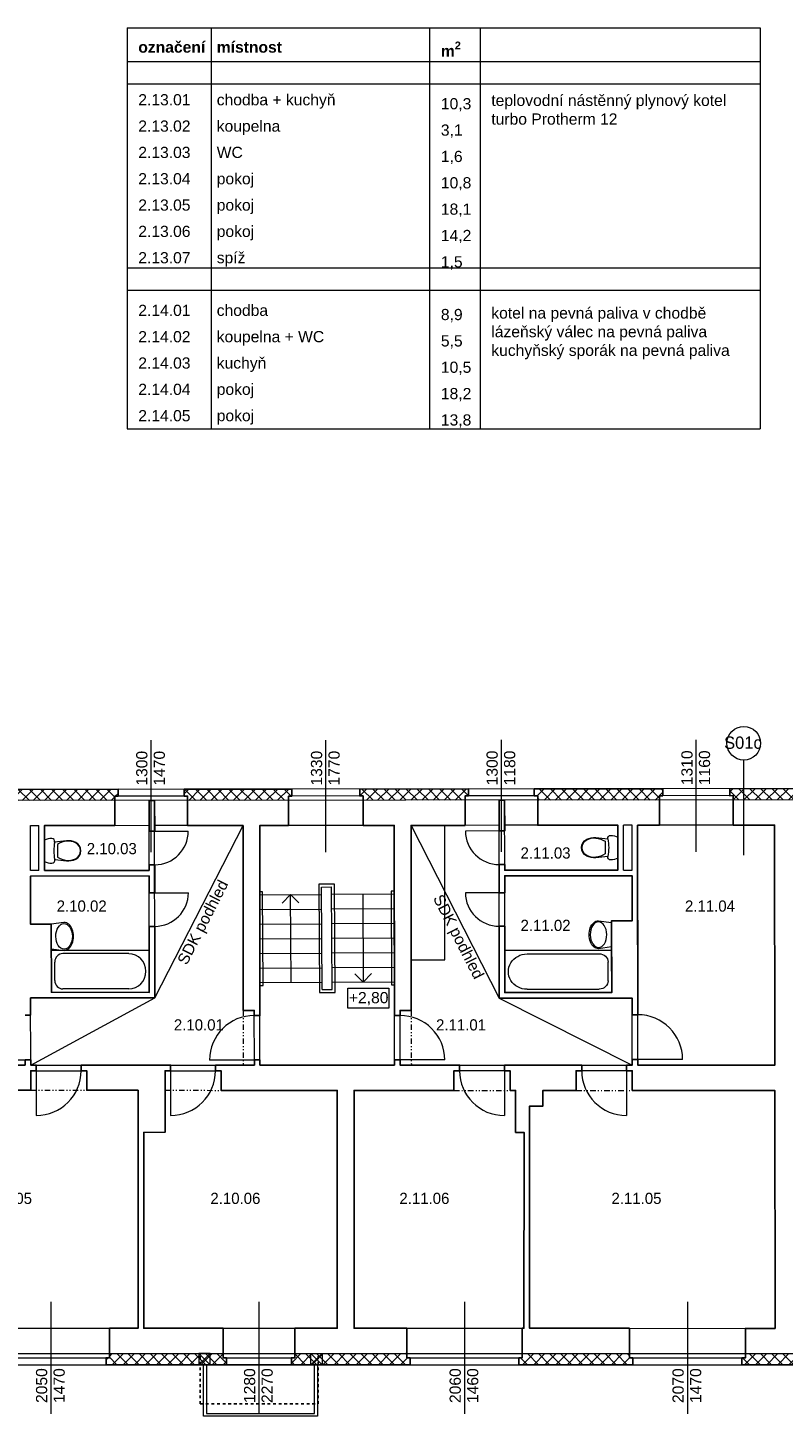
# Model space of a CAD drawing. Extents: x -203795 to -85874, y -57132 to -32000.
# Tile 6 of 7: x -135588 to -122106, y -56796 to -32000. Entities that reach past the tile are written whole.
import ezdxf

# ---------------------------------------------------------------- set-up
doc = ezdxf.new("R2010")
doc.units = 0
doc.header["$MEASUREMENT"] = 0
doc.set_wipeout_variables(frame=1)
for name, pattern in [('Wipeout_Contour', [1000, 0, -1000]), ('Čerchovaná se dvěma tečkami S', [250, 100, -40, 15, -40, 15, -40]), ('čárkovaná S', [100, 50, -50])]:
    doc.linetypes.add(name, pattern=pattern)
for name, color, linetype, lineweight in [('2D BOD_Číslo_pera__1', 7, 'Continuous', 15), ('2D VÝPLNĚ_Číslo_pera__4', 91, 'Continuous', 13), ('2D ČÁRY_Číslo_pera__1', 7, 'Continuous', 15), ('2D ČÁRY_Číslo_pera__2', 1, 'Continuous', 25), ('2D ČÁRY_Číslo_pera__3', 150, 'Continuous', 13), ('2D ČÁRY_Číslo_pera__4', 91, 'Continuous', 13), ('NÁBYTEK A ZAŘÍZENÍ_Číslo_pera__3', 150, 'Continuous', 13), ('POZNÁMKY.TEXT_Číslo_pera__1', 7, 'Continuous', 15), ('POZNÁMKY.TEXT_Číslo_pera__4', 91, 'Continuous', 13)]:
    doc.layers.add(name, color=color, linetype=linetype, lineweight=lineweight)
for name, color, linetype in [('2D ČÁRY', 7, 'Continuous'), ('NÁBYTEK A ZAŘÍZENÍ', 7, 'Continuous'), ('vodorovné konstrukce', 7, 'Continuous')]:
    doc.layers.add(name, color=color, linetype=linetype)
doc.layers.add('vodorovné konstrukce_Číslo_pera__241', color=9, linetype='Continuous', lineweight=13, true_color=0x808080)
doc.styles.add('GENERATED_STYLE_1', font='arial.ttf')
doc.styles.add('GENERATED_STYLE_3', font='txt')
pattern_1 = [(45, (0, 0), (-98.99495, 98.99495), []), (135, (0, 0), (98.99495, 98.99495), [])]

# ---------------------------------------------------------------- blocks, each defined once
blk = doc.blocks.new('WC s nádržkou 1 11')
at = {"linetype": 'Wipeout_Contour', "ltscale": 15629.429493}
blk.add_wipeout([(31, 650), (18, 619), (8, 587), (2, 554), (0, 520), (5, 498), (20, 479), (40, 469), (64, 469), (41, 257), (39, 215), (44, 173), (54, 132), (70, 92), (97, 54), (132, 25), (174, 6), (220, 0), (266, 6), (308, 25), (343, 54), (370, 92), (386, 132), (396, 173), (401, 215), (399, 257), (376, 469), (400, 469), (420, 479), (435, 498), (440, 520), (438, 554), (432, 587), (422, 619), (409, 650)], dxfattribs=at).dxf.layer = 'NÁBYTEK A ZAŘÍZENÍ'
at = {"layer": 'NÁBYTEK A ZAŘÍZENÍ_Číslo_pera__3', "linetype": 'Continuous'}
for p, q in [((2, 554), (0, 520)), ((0, 520), (5, 498)), ((8, 587), (2, 554)), ((5, 498), (20, 479)), ((18, 619), (8, 587)), ((31, 650), (18, 619)), ((409, 650), (31, 650)), ((422, 619), (409, 650)), ((420, 479), (435, 498)), ((432, 587), (422, 619)), ((438, 554), (432, 587)), ((435, 498), (440, 520)), ((440, 520), (438, 554)), ((20, 479), (40, 469)), ((41, 257), (39, 215)), ((40, 469), (64, 469)), ((64, 469), (41, 257)), ((49, 256), (47, 215)), ((56, 299), (49, 256)), ((68, 341), (56, 299)), ((86, 381), (68, 341)), ((107, 419), (86, 381)), ((333, 419), (107, 419)), ((354, 381), (333, 419)), ((372, 341), (354, 381)), ((384, 299), (372, 341)), ((399, 257), (376, 469)), ((376, 469), (400, 469)), ((391, 256), (384, 299)), ((393, 215), (391, 256)), ((401, 215), (399, 257)), ((400, 469), (420, 479)), ((39, 215), (44, 173)), ((44, 173), (54, 132)), ((47, 215), (52, 174)), ((52, 174), (62, 134)), ((54, 132), (70, 92)), ((62, 134), (78, 96)), ((70, 92), (97, 54)), ((78, 96), (102, 60)), ((97, 54), (132, 25)), ((102, 60), (136, 32)), ((132, 25), (174, 6)), ((136, 32), (176, 14)), ((174, 6), (220, 0)), ((176, 14), (220, 8)), ((220, 8), (264, 14)), ((220, 0), (266, 6)), ((264, 14), (304, 32)), ((266, 6), (308, 25)), ((304, 32), (338, 60)), ((308, 25), (343, 54)), ((338, 60), (362, 96)), ((343, 54), (370, 92)), ((362, 96), (378, 134)), ((370, 92), (386, 132)), ((378, 134), (388, 174)), ((386, 132), (396, 173)), ((388, 174), (393, 215)), ((396, 173), (401, 215))]:
    blk.add_line(p, q, dxfattribs=at)
blk.add_ellipse((220, -298), major_axis=(785, 0), ratio=0.9963, start_param=1.370375, end_param=1.771221, dxfattribs=at)
blk = doc.blocks.new('Vana 01 11_4')
at = {"layer": 'NÁBYTEK A ZAŘÍZENÍ_Číslo_pera__3', "linetype": 'Continuous'}
for p, q in [((0, 0), (0, 751)), ((0, 751), (1907, 751)), ((1907, 751), (1907, 0)), ((64, 210), (64, 541)), ((1510, 691), (223, 691)), ((0, 0), (1907, 0)), ((1510, 60), (223, 60))]:
    blk.add_line(p, q, dxfattribs=at)
for centre, major_axis, start_param, end_param in [((223, 541), (159, 0), 1.570796, 3.141593), ((1510, 375), (334, 0), 4.712389, 7.853982), ((223, 210), (159, 0), 3.141593, 4.712389)]:
    blk.add_ellipse(centre, major_axis=major_axis, ratio=0.944636, start_param=start_param, end_param=end_param, dxfattribs=at)
blk = doc.blocks.new('Umyvadlo oválné 11')
at = {"linetype": 'Wipeout_Contour', "ltscale": 6090.690526}
blk.add_wipeout([(0, 169), (2, 146), (9, 124), (19, 104), (43, 74), (73, 49), (129, 22), (188, 6), (250, 0), (312, 6), (371, 22), (427, 49), (457, 74), (481, 104), (491, 124), (498, 146), (500, 169), (469, 400), (31, 400), (-1, 169)], dxfattribs=at).dxf.layer = 'NÁBYTEK A ZAŘÍZENÍ'
at = {"layer": 'NÁBYTEK A ZAŘÍZENÍ_Číslo_pera__3', "linetype": 'Continuous'}
for p, q in [((31, 400), (-1, 169)), ((32, 400), (31, 400)), ((469, 400), (31, 400)), ((469, 400), (468, 400)), ((500, 169), (469, 400))]:
    blk.add_line(p, q, dxfattribs=at)
blk.add_ellipse((250, 169), major_axis=(-229, 0), ratio=0.643386, dxfattribs=at)
blk.add_ellipse((249, 169), major_axis=(-250, 0), ratio=0.674026, start_param=0, end_param=3.141593, dxfattribs=at)
blk = doc.blocks.new('WC s nádržkou 1 11_2')
at = {"linetype": 'Wipeout_Contour', "ltscale": 15629.429493}
blk.add_wipeout([(31, 650), (18, 619), (8, 587), (2, 554), (0, 520), (5, 498), (20, 479), (40, 469), (64, 469), (41, 257), (39, 215), (44, 173), (54, 132), (70, 92), (97, 54), (132, 25), (174, 6), (220, 0), (266, 6), (308, 25), (343, 54), (370, 92), (386, 132), (396, 173), (401, 215), (399, 257), (376, 469), (400, 469), (420, 479), (435, 498), (440, 520), (438, 554), (432, 587), (422, 619), (409, 650)], dxfattribs=at).dxf.layer = 'NÁBYTEK A ZAŘÍZENÍ'
at = {"layer": 'NÁBYTEK A ZAŘÍZENÍ_Číslo_pera__3', "linetype": 'Continuous'}
for p, q in [((2, 554), (0, 520)), ((0, 520), (5, 498)), ((8, 587), (2, 554)), ((5, 498), (20, 479)), ((18, 619), (8, 587)), ((31, 650), (18, 619)), ((409, 650), (31, 650)), ((422, 619), (409, 650)), ((420, 479), (435, 498)), ((432, 587), (422, 619)), ((438, 554), (432, 587)), ((435, 498), (440, 520)), ((440, 520), (438, 554)), ((20, 479), (40, 469)), ((41, 257), (39, 215)), ((40, 469), (64, 469)), ((64, 469), (41, 257)), ((49, 256), (47, 215)), ((56, 299), (49, 256)), ((68, 341), (56, 299)), ((86, 381), (68, 341)), ((107, 419), (86, 381)), ((333, 419), (107, 419)), ((354, 381), (333, 419)), ((372, 341), (354, 381)), ((384, 299), (372, 341)), ((399, 257), (376, 469)), ((376, 469), (400, 469)), ((391, 256), (384, 299)), ((393, 215), (391, 256)), ((401, 215), (399, 257)), ((400, 469), (420, 479)), ((39, 215), (44, 173)), ((44, 173), (54, 132)), ((47, 215), (52, 174)), ((52, 174), (62, 134)), ((54, 132), (70, 92)), ((62, 134), (78, 96)), ((70, 92), (97, 54)), ((78, 96), (102, 60)), ((97, 54), (132, 25)), ((102, 60), (136, 32)), ((132, 25), (174, 6)), ((136, 32), (176, 14)), ((174, 6), (220, 0)), ((176, 14), (220, 8)), ((220, 8), (264, 14)), ((220, 0), (266, 6)), ((264, 14), (304, 32)), ((266, 6), (308, 25)), ((304, 32), (338, 60)), ((308, 25), (343, 54)), ((338, 60), (362, 96)), ((343, 54), (370, 92)), ((362, 96), (378, 134)), ((370, 92), (386, 132)), ((378, 134), (388, 174)), ((386, 132), (396, 173)), ((388, 174), (393, 215)), ((396, 173), (401, 215))]:
    blk.add_line(p, q, dxfattribs=at)
blk.add_ellipse((220, -298), major_axis=(785, 0), ratio=0.9963, start_param=1.370375, end_param=1.771221, dxfattribs=at)
blk = doc.blocks.new('Umyvadlo oválné 11_2')
at = {"linetype": 'Wipeout_Contour', "ltscale": 6090.690526}
blk.add_wipeout([(0, 169), (2, 146), (9, 124), (19, 104), (43, 74), (73, 49), (129, 22), (188, 6), (250, 0), (312, 6), (371, 22), (427, 49), (457, 74), (481, 104), (491, 124), (498, 146), (500, 169), (469, 400), (31, 400), (-1, 169)], dxfattribs=at).dxf.layer = 'NÁBYTEK A ZAŘÍZENÍ'
at = {"layer": 'NÁBYTEK A ZAŘÍZENÍ_Číslo_pera__3', "linetype": 'Continuous'}
for p, q in [((31, 400), (-1, 169)), ((32, 400), (31, 400)), ((469, 400), (31, 400)), ((469, 400), (468, 400)), ((500, 169), (469, 400))]:
    blk.add_line(p, q, dxfattribs=at)
blk.add_ellipse((250, 169), major_axis=(-229, 0), ratio=0.643386, dxfattribs=at)
blk.add_ellipse((249, 169), major_axis=(-250, 0), ratio=0.674026, start_param=0, end_param=3.141593, dxfattribs=at)
blk = doc.blocks.new('Vana 01 11_5')
at = {"layer": 'NÁBYTEK A ZAŘÍZENÍ_Číslo_pera__3', "linetype": 'Continuous'}
for p, q in [((0, 0), (0, 751)), ((0, 751), (1745, 751)), ((1745, 751), (1745, 0)), ((58, 210), (58, 541)), ((1382, 691), (204, 691)), ((0, 0), (1745, 0)), ((1382, 60), (204, 60))]:
    blk.add_line(p, q, dxfattribs=at)
for centre, major_axis, start_param, end_param in [((204, 541), (0, 150), 0, 1.570796), ((1382, 375), (0, 315), 3.141593, 6.283185), ((204, 210), (0, 150), 1.570796, 3.141593)]:
    blk.add_ellipse(centre, major_axis=major_axis, ratio=0.968706, start_param=start_param, end_param=end_param, dxfattribs=at)
blk = doc.blocks.new('LINE_10820', base_point=(-130890, -49050))
at = {"layer": '2D ČÁRY_Číslo_pera__3', "linetype": 'Continuous'}
for p, q in [((-130900, -47480), (-131049, -47631)), ((-130890, -49050), (-130900, -47480)), ((-130900, -47480), (-130749, -47629))]:
    blk.add_line(p, q, dxfattribs=at)
blk = doc.blocks.new('LINE_12113', base_point=(-129610, -47472))
at = {"layer": '2D ČÁRY_Číslo_pera__3', "linetype": 'Continuous'}
for p, q in [((-129610, -47472), (-129600, -49042)), ((-129600, -49042), (-129751, -48893)), ((-129600, -49042), (-129451, -48891))]:
    blk.add_line(p, q, dxfattribs=at)
blk = doc.blocks.new('LINE_15125', base_point=(-122807, -46777))
at = {"layer": 'vodorovné konstrukce_Číslo_pera__241', "linetype": 'Continuous'}
blk.add_line((-122807, -46777), (-122810, -45077), dxfattribs=at)
blk.add_circle((-122810, -44777), 300, dxfattribs=at)

msp = doc.modelspace()

# ---------------------------------------------------------------- hatches: boundary and pattern name
at = {"layer": '2D VÝPLNĚ_Číslo_pera__4', "linetype": 'Continuous'}
h = msp.add_hatch(dxfattribs=at)
h.set_pattern_fill('TEPELNA_IZOLACE_EPS', color=8, style=0, pattern_type=2)
h.set_pattern_definition(pattern_1)
h.paths.add_polyline_path([(-134037, -45799), (-134037, -45723), (-133977, -45723), (-133977, -45599), (-136220, -45601), (-136220, -45725), (-136160, -45725), (-136160, -45801)], flags=0)
h = msp.add_hatch(dxfattribs=at)
h.set_pattern_fill('TEPELNA_IZOLACE_EPS', color=8, style=0, pattern_type=2)
h.set_pattern_definition(pattern_1)
h.paths.add_polyline_path([(-130933, -45796), (-130933, -45720), (-130873, -45720), (-130873, -45596), (-132797, -45598), (-132797, -45722), (-132737, -45722), (-132737, -45798)], flags=0)
h = msp.add_hatch(dxfattribs=at)
h.set_pattern_fill('TEPELNA_IZOLACE_EPS', color=8, style=0, pattern_type=2)
h.set_pattern_definition(pattern_1)
h.paths.add_polyline_path([(-127784, -45794), (-127784, -45718), (-127724, -45718), (-127724, -45594), (-129663, -45595), (-129663, -45719), (-129603, -45719), (-129603, -45795)], flags=0)
h = msp.add_hatch(dxfattribs=at)
h.set_pattern_fill('TEPELNA_IZOLACE_EPS', color=8, style=0, pattern_type=2)
h.set_pattern_definition(pattern_1)
h.paths.add_polyline_path([(-124315, -45791), (-124315, -45715), (-124255, -45715), (-124255, -45591), (-126548, -45593), (-126548, -45717), (-126488, -45716), (-126488, -45792)], flags=0)
h = msp.add_hatch(dxfattribs=at)
h.set_pattern_fill('TEPELNA_IZOLACE_EPS', color=8, style=0, pattern_type=2)
h.set_pattern_definition(pattern_1)
h.paths.add_polyline_path([(-121297, -45788), (-121297, -45712), (-121237, -45712), (-121237, -45588), (-123062, -45590), (-123062, -45714), (-123002, -45713), (-123002, -45789)], flags=0)
h = msp.add_hatch(dxfattribs=at)
h.set_pattern_fill('TEPELNA_IZOLACE_EPS', color=8, style=0, pattern_type=2)
h.set_pattern_definition(pattern_1)
h.paths.add_polyline_path([(-134131, -55675), (-132104, -55676), (-132104, -55752), (-132044, -55752), (-132044, -55876), (-134191, -55875), (-134191, -55751), (-134131, -55751)], flags=0)
h = msp.add_hatch(dxfattribs=at)
h.set_pattern_fill('TEPELNA_IZOLACE_EPS', color=8, style=0, pattern_type=2)
h.set_pattern_definition(pattern_1)
h.paths.add_polyline_path([(-130824, -55676), (-128826, -55676), (-128826, -55752), (-128766, -55752), (-128766, -55876), (-130884, -55876), (-130884, -55752), (-130824, -55752)], flags=0)
h = msp.add_hatch(dxfattribs=at)
h.set_pattern_fill('TEPELNA_IZOLACE_EPS', color=8, style=0, pattern_type=2)
h.set_pattern_definition(pattern_1)
h.paths.add_polyline_path([(-126763, -55676), (-124852, -55676), (-124852, -55752), (-124792, -55752), (-124792, -55876), (-126823, -55876), (-126823, -55752), (-126763, -55752)], flags=0)
h = msp.add_hatch(dxfattribs=at)
h.set_pattern_fill('TEPELNA_IZOLACE_EPS', color=8, style=0, pattern_type=2)
h.set_pattern_definition(pattern_1)
h.paths.add_polyline_path([(-122782, -55677), (-122782, -55753), (-122842, -55753), (-122842, -55877), (-120725, -55877), (-120725, -55753), (-120785, -55753), (-120785, -55677)], flags=0)

# ---------------------------------------------------------------- linework, layer by layer
at = {"layer": '2D BOD_Číslo_pera__1', "color": 8, "linetype": 'Continuous', "flags": 128}
for points in [[(-132335, -55676), (-132535, -55676), (-132535, -55876), (-132335, -55876)], [(-130535, -55676), (-130335, -55676), (-130335, -55876), (-130535, -55876)], [(-132450, -55876), (-130420, -55876), (-130420, -56796), (-132450, -56796)], [(-132400, -55876), (-132400, -56746), (-130470, -56746), (-130470, -55876)]]:
    msp.add_lwpolyline(points, close=True, dxfattribs=at)
at = {"layer": '2D ČÁRY_Číslo_pera__1', "color": 8, "linetype": 'Continuous'}
for p, q in [((-115862, -45583), (-138416, -45603)), ((-133977, -45599), (-133977, -45723)), ((-132797, -45598), (-132797, -45722)), ((-130873, -45596), (-130873, -45720)), ((-129663, -45595), (-129663, -45719)), ((-127724, -45594), (-127724, -45718)), ((-126548, -45593), (-126548, -45717)), ((-124255, -45591), (-124255, -45715)), ((-123062, -45590), (-123062, -45714)), ((-115661, -45783), (-138416, -45803)), ((-132737, -45722), (-134037, -45723)), ((-134037, -45723), (-134037, -46249)), ((-133423, -47047), (-133424, -45798)), ((-133321, -49326), (-133324, -45798)), ((-132737, -45722), (-132737, -46248)), ((-129603, -45719), (-130933, -45720)), ((-130933, -45720), (-130933, -46246)), ((-129603, -45719), (-129603, -46245)), ((-126488, -45716), (-127784, -45718)), ((-127784, -45718), (-127784, -46244)), ((-127175, -49331), (-127178, -45793)), ((-127077, -47044), (-127078, -45793)), ((-126488, -45716), (-126488, -46242)), ((-123002, -45713), (-124315, -45715)), ((-124315, -45715), (-124315, -46241)), ((-123002, -45713), (-123002, -46239)), ((-135539, -47049), (-135540, -46249)), ((-135390, -46250), (-135540, -46250)), ((-133423, -46248), (-135290, -46250)), ((-133423, -46347), (-132723, -46346)), ((-131747, -46247), (-133323, -46248)), ((-131745, -49548), (-131747, -46247)), ((-129047, -46245), (-131447, -46247)), ((-131444, -50526), (-131447, -46247)), ((-129044, -50526), (-129047, -46245)), ((-127178, -46243), (-128747, -46244)), ((-128745, -49548), (-128747, -46244)), ((-127077, -46344), (-127777, -46345)), ((-125055, -46241), (-127078, -46243)), ((-124805, -46241), (-124955, -46241)), ((-124805, -47043), (-124805, -46241)), ((-122260, -46239), (-124705, -46241)), ((-124702, -50526), (-124705, -46241)), ((-122257, -50527), (-122260, -46239)), ((-135389, -47049), (-135539, -47049)), ((-133423, -47047), (-135289, -47049)), ((-133423, -46947), (-133323, -46947)), ((-127077, -46944), (-127177, -46944)), ((-127077, -47044), (-125055, -47043)), ((-124955, -47043), (-124805, -47043)), ((-133423, -47147), (-135539, -47149)), ((-135538, -48010), (-135539, -47149)), ((-133421, -49226), (-133423, -47147)), ((-130345, -47345), (-130165, -47344)), ((-130334, -49177), (-130345, -47345)), ((-130154, -49176), (-130165, -47344)), ((-127077, -47144), (-124805, -47143)), ((-127075, -49231), (-127077, -47144)), ((-124804, -47951), (-124805, -47143)), ((-133422, -47447), (-132722, -47446)), ((-131446, -47483), (-130345, -47476)), ((-130165, -47475), (-129055, -47469)), ((-127077, -47446), (-127777, -47446)), ((-131446, -47745), (-130343, -47738)), ((-130163, -47737), (-129053, -47731)), ((-133422, -48047), (-133322, -48047)), ((-131446, -48007), (-130341, -48000)), ((-130161, -47999), (-129051, -47993)), ((-127076, -48046), (-127176, -48046)), ((-131446, -48269), (-130340, -48262)), ((-130160, -48261), (-129050, -48255)), ((-131445, -48531), (-130338, -48524)), ((-130158, -48523), (-129048, -48517)), ((-131445, -48793), (-130337, -48786)), ((-130157, -48785), (-129047, -48779)), ((-131445, -49053), (-130335, -49046)), ((-130155, -49045), (-129045, -49039)), ((-135536, -50525), (-135537, -49325)), ((-135537, -49325), (-133321, -49326)), ((-135163, -49225), (-133421, -49226)), ((-130334, -49177), (-130154, -49176)), ((-129045, -49170), (-129044, -49170)), ((-124803, -49327), (-127175, -49331)), ((-125163, -49228), (-127075, -49231)), ((-124802, -50526), (-124803, -49327)), ((-131545, -49548), (-131745, -49548)), ((-131544, -50526), (-131545, -49548)), ((-128944, -50526), (-128945, -49548)), ((-128945, -49548), (-128745, -49548)), ((-135537, -49633), (-135637, -49633)), ((-131445, -49640), (-131545, -49640)), ((-129045, -49640), (-128945, -49640)), ((-124803, -49627), (-124703, -49626)), ((-136436, -50434), (-135536, -50433)), ((-135536, -50525), (-131544, -50526)), ((-135436, -50525), (-135436, -51425)), ((-134636, -50525), (-134636, -50625)), ((-133039, -50525), (-133039, -51425)), ((-132344, -50434), (-131444, -50433)), ((-132239, -50526), (-132239, -50626)), ((-131444, -50526), (-129044, -50526)), ((-128144, -50433), (-129044, -50434)), ((-128944, -50526), (-124802, -50526)), ((-127882, -50526), (-127882, -50626)), ((-127082, -50526), (-127082, -51426)), ((-125702, -50526), (-125702, -50626)), ((-124902, -50526), (-124902, -51426)), ((-123902, -50426), (-124802, -50427)), ((-124702, -50526), (-122257, -50527)), ((-135536, -50625), (-134536, -50625)), ((-135536, -50625), (-135536, -50975)), ((-134536, -50625), (-134536, -50975)), ((-133139, -50625), (-132139, -50626)), ((-133139, -50625), (-133139, -50975)), ((-132139, -50626), (-132139, -50976)), ((-126982, -50626), (-127982, -50626)), ((-127982, -50626), (-127982, -50976)), ((-126982, -50626), (-126982, -50976)), ((-124802, -50626), (-125802, -50626)), ((-125802, -50626), (-125802, -50976)), ((-124802, -50626), (-124802, -50976)), ((-135986, -50975), (-135536, -50975)), ((-134536, -50975), (-133619, -50975)), ((-133619, -55225), (-133619, -50975)), ((-133139, -50975), (-133139, -51725)), ((-132139, -50976), (-130064, -50976)), ((-130064, -55226), (-130064, -50976)), ((-129764, -50976), (-127982, -50976)), ((-129764, -55226), (-129764, -50976)), ((-126982, -50976), (-126879, -50976)), ((-126882, -50976), (-126882, -51726)), ((-126399, -50976), (-125802, -50976)), ((-126396, -50976), (-126396, -51256)), ((-124802, -50976), (-122256, -50977)), ((-122253, -55227), (-122256, -50977)), ((-126632, -51256), (-126633, -55226)), ((-126632, -51256), (-126396, -51256)), ((-133139, -51725), (-133519, -51726)), ((-133519, -51726), (-133519, -55225)), ((-126882, -51726), (-126732, -51726)), ((-126732, -51726), (-126733, -55226)), ((-138247, -55225), (-133619, -55225)), ((-134131, -55751), (-134131, -55225)), ((-133519, -55225), (-130064, -55226)), ((-132104, -55752), (-132104, -55226)), ((-130824, -55752), (-130824, -55226)), ((-129764, -55226), (-126733, -55226)), ((-128826, -55752), (-128826, -55226)), ((-126763, -55752), (-126763, -55226)), ((-126633, -55226), (-122253, -55227)), ((-124852, -55752), (-124852, -55226)), ((-122782, -55753), (-122782, -55227)), ((-138339, -55675), (-105758, -55679)), ((-136220, -55751), (-134131, -55751)), ((-134191, -55875), (-134191, -55751)), ((-132535, -55676), (-132335, -55876)), ((-132535, -55876), (-132335, -55676)), ((-132104, -55752), (-130824, -55752)), ((-132044, -55876), (-132044, -55752)), ((-130884, -55876), (-130884, -55752)), ((-130335, -55676), (-130535, -55876)), ((-130335, -55876), (-130535, -55676)), ((-128826, -55752), (-126763, -55752)), ((-128766, -55876), (-128766, -55752)), ((-126823, -55876), (-126823, -55752)), ((-124852, -55752), (-122782, -55753)), ((-124792, -55876), (-124792, -55752)), ((-122842, -55877), (-122842, -55753)), ((-138339, -55875), (-105556, -55879))]:
    msp.add_line(p, q, dxfattribs=at)
at = {"layer": '2D ČÁRY_Číslo_pera__1', "color": 8, "linetype": 'Čerchovaná se dvěma tečkami S'}
for p, q in [((-131745, -49548), (-131745, -50526)), ((-128745, -49548), (-128743, -50525)), ((-135536, -50975), (-134536, -50975)), ((-133139, -50975), (-132139, -50976)), ((-127982, -50976), (-126982, -50976)), ((-125802, -50976), (-124802, -50976))]:
    msp.add_line(p, q, dxfattribs=at)
at = {"layer": '2D ČÁRY_Číslo_pera__1', "color": 8, "linetype": 'Continuous'}
for centre, radius, start, end in [((-133323, -46347), 600, 270.047, 0.0418), ((-127177, -46344), 600, 180.0522, 270.047), ((-133322, -47447), 600, 270.047, 0.0418), ((-127177, -47446), 600, 180.0522, 270.047), ((-131547, -50437), 797, 89.8083, 179.8083), ((-128941, -50437), 797, 0.2891, 90.2891), ((-124702, -50426), 800, 0.047, 90.047), ((-135436, -50625), 800, 269.9934, 359.9934), ((-133039, -50625), 800, 269.9934, 359.9934), ((-127082, -50626), 800, 179.9934, 269.9934), ((-124902, -50626), 800, 179.9934, 269.9934)]:
    msp.add_arc(centre, radius, start, end, dxfattribs=at)
at = {"layer": '2D ČÁRY_Číslo_pera__2', "color": 8, "linetype": 'čárkovaná S'}
for p, q in [((-132510, -56576), (-132510, -55676)), ((-130405, -56575), (-130405, -55675)), ((-132510, -56576), (-130405, -56575))]:
    msp.add_line(p, q, dxfattribs=at)
at = {"layer": '2D ČÁRY_Číslo_pera__2', "color": 8, "linetype": 'Continuous', "flags": 128}
for points in [[(-132797, -45722), (-132737, -45722), (-132737, -46248), (-131747, -46247), (-131745, -49548), (-131545, -49548), (-131545, -49640), (-131445, -49640), (-131447, -46247), (-130933, -46246), (-130933, -45720), (-130873, -45720), (-130873, -45596), (-132797, -45598)], [(-129045, -49640), (-128945, -49640), (-128945, -49548), (-128745, -49548), (-128747, -46244), (-127784, -46244), (-127784, -45718), (-127724, -45718), (-127724, -45594), (-129663, -45595), (-129663, -45719), (-129603, -45719), (-129603, -46245), (-129047, -46245)], [(-133424, -45798), (-133324, -45798), (-133323, -46347), (-133423, -46347)], [(-127178, -45793), (-127078, -45793), (-127077, -46344), (-127177, -46344)], [(-136086, -50525), (-135636, -50525), (-135636, -50433), (-135536, -50433), (-135536, -50525), (-135436, -50525), (-135436, -50625), (-135536, -50625), (-135536, -50975), (-135986, -50975), (-135986, -50625), (-136086, -50625)], [(-134636, -50525), (-133039, -50525), (-133039, -50625), (-133139, -50625), (-133139, -51725), (-133519, -51726), (-133519, -55225), (-132104, -55226), (-132104, -55752), (-132044, -55752), (-132044, -55876), (-134191, -55875), (-134191, -55751), (-134131, -55751), (-134131, -55225), (-133619, -55225), (-133619, -50975), (-134536, -50975), (-134536, -50625), (-134636, -50625)], [(-132239, -50526), (-132239, -50626), (-132139, -50626), (-132139, -50976), (-130064, -50976), (-130064, -55226), (-130824, -55226), (-130824, -55752), (-130884, -55752), (-130884, -55876), (-128766, -55876), (-128766, -55752), (-128826, -55752), (-128826, -55226), (-129764, -55226), (-129764, -50976), (-127982, -50976), (-127982, -50626), (-127882, -50626), (-127882, -50526), (-128944, -50526), (-128944, -50432), (-129044, -50434), (-129044, -50526), (-131444, -50526), (-131444, -50433), (-131544, -50434), (-131544, -50526)], [(-127082, -50526), (-125702, -50526), (-125702, -50626), (-125802, -50626), (-125802, -50976), (-126396, -50976), (-126396, -51256), (-126632, -51256), (-126633, -55226), (-124852, -55226), (-124852, -55752), (-124792, -55752), (-124792, -55876), (-126823, -55876), (-126823, -55752), (-126763, -55752), (-126763, -55226), (-126733, -55226), (-126732, -51726), (-126882, -51726), (-126882, -50976), (-126982, -50976), (-126982, -50626), (-127082, -50626)]]:
    msp.add_lwpolyline(points, close=True, dxfattribs=at)
msp.add_lwpolyline([(-120725, -55877), (-122842, -55877), (-122842, -55753), (-122782, -55753), (-122782, -55227), (-122253, -55227), (-122256, -50977), (-124802, -50976), (-124802, -50626), (-124902, -50626), (-124902, -50526), (-124802, -50526), (-124802, -50427), (-124702, -50426), (-124702, -50526), (-122257, -50527), (-122260, -46239), (-123002, -46239), (-123002, -45713), (-123062, -45714), (-123062, -45590), (-121237, -45588)], dxfattribs=at)
at = {"layer": '2D ČÁRY_Číslo_pera__3', "color": 8, "linetype": 'Continuous'}
for p, q in [((-133321, -49326), (-131747, -46247)), ((-128747, -46244), (-127175, -49331)), ((-135536, -50525), (-133321, -49326)), ((-127175, -49331), (-124802, -50526))]:
    msp.add_line(p, q, dxfattribs=at)
at = {"layer": '2D ČÁRY_Číslo_pera__3', "color": 8, "linetype": 'Continuous', "flags": 128}
for points in [[(-128747, -46244), (-128745, -48644), (-128145, -48644), (-128147, -46244)], [(-130396, -47296), (-130384, -49228), (-130104, -49226), (-130116, -47294)]]:
    msp.add_lwpolyline(points, close=True, dxfattribs=at)
for points in [[(-131445, -49103), (-131387, -49103), (-131397, -47433), (-131446, -47433)], [(-129046, -47418), (-129105, -47419), (-129095, -49089), (-129045, -49089)]]:
    msp.add_lwpolyline(points, dxfattribs=at)
at = {"layer": '2D ČÁRY_Číslo_pera__4', "color": 8, "linetype": 'Continuous'}
for p, q in [((-133387, -46722), (-133387, -44722)), ((-130268, -46720), (-130268, -44720)), ((-127136, -46717), (-127136, -44717)), ((-123658, -46714), (-123658, -44714)), ((-135175, -54751), (-135175, -56751)), ((-131464, -54752), (-131464, -56752)), ((-127795, -54752), (-127795, -56752)), ((-123817, -54753), (-123817, -56753))]:
    msp.add_line(p, q, dxfattribs=at)
at = {"layer": 'POZNÁMKY.TEXT_Číslo_pera__1', "color": 8, "linetype": 'Continuous', "flags": 128}
msp.add_lwpolyline([(-129878, -49154), (-129145, -49154), (-129145, -49508), (-129878, -49508)], close=True, dxfattribs=at)
at = {"layer": 'POZNÁMKY.TEXT_Číslo_pera__4', "color": 8, "linetype": 'Continuous'}
for p, q in [((-133816, -32000), (-133816, -39163)), ((-133816, -32000), (-122516, -32000)), ((-132316, -32000), (-132316, -39163)), ((-128416, -32000), (-128416, -39163)), ((-127516, -32000), (-127516, -39163)), ((-122516, -32000), (-122516, -39163)), ((-133816, -32600), (-122516, -32600)), ((-133816, -33000), (-122516, -33000)), ((-133816, -36288), (-122516, -36288)), ((-133816, -36688), (-122516, -36688)), ((-133816, -39163), (-122516, -39163))]:
    msp.add_line(p, q, dxfattribs=at)

# ---------------------------------------------------------------- block references
at = {"layer": '2D ČÁRY', "color": 8, "linetype": 'Continuous'}
for name, p in [('LINE_10820', (-130890, -49050)), ('LINE_12113', (-129610, -47472))]:
    msp.add_blockref(name, p, dxfattribs=at)
at = {"layer": 'NÁBYTEK A ZAŘÍZENÍ', "color": 8, "linetype": 'Continuous'}
for name, p, rotation in [('WC s nádržkou 1 11_2', (-134639, -46918), 90.04702187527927), ('Umyvadlo oválné 11_2', (-134769, -48475), 90.46773249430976)]:
    msp.add_blockref(name, p, dxfattribs=dict(at, rotation=rotation))
for name, p, xscale, rotation in [('WC s nádržkou 1 11', (-125705, -46862), -1, 270), ('Vana 01 11_4', (-125167, -49228), -0.9999999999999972, 0.1022690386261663)]:
    msp.add_blockref(name, p, dxfattribs=dict(at, xscale=xscale, rotation=rotation))
at = {"layer": 'vodorovné konstrukce', "color": 8, "linetype": 'Continuous'}
msp.add_blockref('LINE_15125', (-122807, -46777), dxfattribs=at)

# ---------------------------------------------------------------- texts
at = {"layer": 'POZNÁMKY.TEXT_Číslo_pera__4', "color": 8, "linetype": 'Continuous', "insert": (-133616, -32245), "char_height": 200, "width": 1219.08, "attachment_point": 1, "line_spacing_factor": 1.410257, "style": 'GENERATED_STYLE_3'}
msp.add_mtext('\\A1;{\\fArial|b1|i0|c238|p38;označení\\P\\fArial|b0|i0|c238|p38;\\P2.13.01\\P2.13.02\\P2.13.03\\P2.13.04\\P2.13.05\\P2.13.06\\P2.13.07\\P\\P2.14.01\\P2.14.02\\P2.14.03\\P2.14.04\\P2.14.05}', dxfattribs=at)
at = {"layer": 'POZNÁMKY.TEXT_Číslo_pera__4', "color": 8, "linetype": 'Continuous', "char_height": 200, "attachment_point": 1, "style": 'GENERATED_STYLE_3'}
for s, insert, line_spacing_factor in [('\\A1;{\\fArial|b1|i0|c238|p38;místnost\\P\\fArial|b0|i0|c238|p38;\\Pchodba + kuchyň\\Pkoupelna \\PWC\\Ppokoj\\Ppokoj\\Ppokoj \\Pspíž\\P\\Pchodba\\Pkoupelna + WC\\Pkuchyň\\Ppokoj\\Ppokoj}', (-132216, -32245), 1.409928), ('\\A1;{\\fArial|b1|i0|c238|p38;m\\A1{\\H0.7x;\\S2^  ;}\\P\\fArial|b0|i0|c238|p38;\\P10,3\\P3,1\\P1,6\\P10,8\\P18,1\\P14,2\\P1,5\\P\\P8,9\\P5,5\\P10,5\\P18,2\\P13,8}', (-128216, -32246), 1.411446)]:
    msp.add_mtext(s, dxfattribs=dict(at, insert=insert, line_spacing_factor=line_spacing_factor))
at = {"layer": 'POZNÁMKY.TEXT_Číslo_pera__4', "color": 8, "linetype": 'Continuous', "char_height": 200}
for s, insert, attachment_point, style in [('{teplovodní nástěnný plynový kotel\\Pturbo Protherm 12\\P}', (-127316, -33196), 1, 'GENERATED_STYLE_1'), ('{kotel na pevná paliva v chodbě\\Plázeňský válec na pevná paliva\\Pkuchyňský sporák na pevná paliva\\P}', (-127316, -36993), 1, 'GENERATED_STYLE_1'), ('{2.11.03}', (-126794, -46637), 1, 'GENERATED_STYLE_3'), ('{2.10.02}', (-135072, -47585), 1, 'GENERATED_STYLE_3'), ('{2.11.04}', (-123860, -47585), 1, 'GENERATED_STYLE_3'), ('{2.11.02}', (-126794, -47930), 1, 'GENERATED_STYLE_3'), ('{+2,80}', (-129858, -49339), 4, 'GENERATED_STYLE_1'), ('{2.10.01}', (-132981, -49707), 1, 'GENERATED_STYLE_3'), ('{2.11.01}', (-128302, -49707), 1, 'GENERATED_STYLE_3'), ('{2.10.05}', (-136405, -52805), 1, 'GENERATED_STYLE_3'), ('{2.10.06}', (-132329, -52805), 1, 'GENERATED_STYLE_3'), ('{2.11.06}', (-128956, -52805), 1, 'GENERATED_STYLE_3'), ('{2.11.05}', (-125171, -52805), 1, 'GENERATED_STYLE_3')]:
    msp.add_mtext(s, dxfattribs=dict(at, insert=insert, attachment_point=attachment_point, style=style))
at = {"layer": 'POZNÁMKY.TEXT_Číslo_pera__4', "color": 8, "linetype": 'Continuous'}
for s, insert, char_height, attachment_point, rotation, style in [('{S01c}', (-123161, -44769), 220, 4, 0.0878, 'GENERATED_STYLE_3'), ('{SDK podhled}', (-132930, -48661), 200, 1, 62.9291, 'GENERATED_STYLE_1'), ('{SDK podhled}', (-128183, -47452), 200, 1, 296.9942, 'GENERATED_STYLE_1')]:
    msp.add_mtext(s, dxfattribs=dict(at, insert=insert, char_height=char_height, attachment_point=attachment_point, rotation=rotation, style=style))
at = {"layer": 'POZNÁMKY.TEXT_Číslo_pera__4', "color": 8, "linetype": 'Continuous', "char_height": 200, "attachment_point": 8, "rotation": 90, "line_spacing_factor": 0.938049, "style": 'GENERATED_STYLE_1'}
for s, insert in [('{1300\\P1470}', (-133138, -45224)), ('{1330\\P1770}', (-130019, -45222)), ('{1300\\P1180}', (-126886, -45219)), ('{1310\\P1160}', (-123409, -45216)), ('{2050\\P1470}', (-134926, -56249)), ('{1280\\P2270}', (-131214, -56250)), ('{2060\\P1460}', (-127545, -56250)), ('{2070\\P1470}', (-123567, -56250))]:
    msp.add_mtext(s, dxfattribs=dict(at, insert=insert))

# ---------------------------------------------------------------- next in the draw order: linework, layer by layer
at = {"layer": '2D ČÁRY_Číslo_pera__1', "color": 8, "linetype": 'Continuous'}
for p, q in [((-135389, -47049), (-135390, -46249)), ((-135289, -47049), (-135290, -46249)), ((-125055, -47043), (-125055, -46241)), ((-124955, -47043), (-124955, -46241)), ((-135173, -48010), (-135538, -48010)), ((-135163, -49225), (-135173, -48010))]:
    msp.add_line(p, q, dxfattribs=at)
at = {"layer": '2D ČÁRY_Číslo_pera__2', "color": 8, "linetype": 'Continuous', "flags": 128}
msp.add_lwpolyline([(-136220, -45601), (-133977, -45599), (-133977, -45723), (-134037, -45723), (-134037, -46249), (-135290, -46249), (-135289, -47049), (-133423, -47047), (-133423, -46947), (-133323, -46947), (-133322, -47447), (-133422, -47447), (-133423, -47147), (-135539, -47149), (-135538, -48010), (-135173, -48010), (-135166, -49225), (-133421, -49226), (-133422, -48047), (-133322, -48047), (-133321, -49326), (-135537, -49325), (-135537, -49633), (-135637, -49633)], dxfattribs=at)

# ---------------------------------------------------------------- next in the draw order: block references
at = {"layer": 'NÁBYTEK A ZAŘÍZENÍ', "color": 8, "linetype": 'Continuous', "xscale": -0.9999999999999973, "rotation": 270.4677324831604}
msp.add_blockref('Umyvadlo oválné 11', (-125569, -48448), dxfattribs=at)
at = {"layer": 'NÁBYTEK A ZAŘÍZENÍ', "color": 8, "linetype": 'Continuous', "rotation": 359.9934100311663}
msp.add_blockref('Vana 01 11_5', (-135166, -49225), dxfattribs=at)

# ---------------------------------------------------------------- next in the draw order: texts
at = {"layer": 'POZNÁMKY.TEXT_Číslo_pera__4', "color": 8, "linetype": 'Continuous', "insert": (-134535, -46559), "char_height": 200, "attachment_point": 1, "style": 'GENERATED_STYLE_3'}
msp.add_mtext('{2.10.03}', dxfattribs=at)

# ---------------------------------------------------------------- next in the draw order: linework, layer by layer
at = {"layer": '2D ČÁRY_Číslo_pera__1', "color": 8, "linetype": 'Continuous'}
for p in [(-125163, -49228), (-124804, -47951)]:
    msp.add_line(p, (-125173, -47951), dxfattribs=at)
at = {"layer": '2D ČÁRY_Číslo_pera__2', "color": 8, "linetype": 'Continuous', "flags": 128}
msp.add_lwpolyline([(-126548, -45717), (-126488, -45716), (-126488, -46242), (-125055, -46241), (-125055, -47043), (-127077, -47044), (-127077, -46944), (-127177, -46944), (-127177, -47446), (-127077, -47446), (-127077, -47144), (-124805, -47143), (-124804, -47951), (-125173, -47951), (-125163, -49228), (-127075, -49231), (-127076, -48046), (-127176, -48046), (-127175, -49331), (-124803, -49327), (-124803, -49627), (-124703, -49626), (-124705, -46241), (-124315, -46241), (-124315, -45715), (-124255, -45715), (-124255, -45591), (-126548, -45593)], close=True, dxfattribs=at)

doc.saveas('drawing.dxf')
